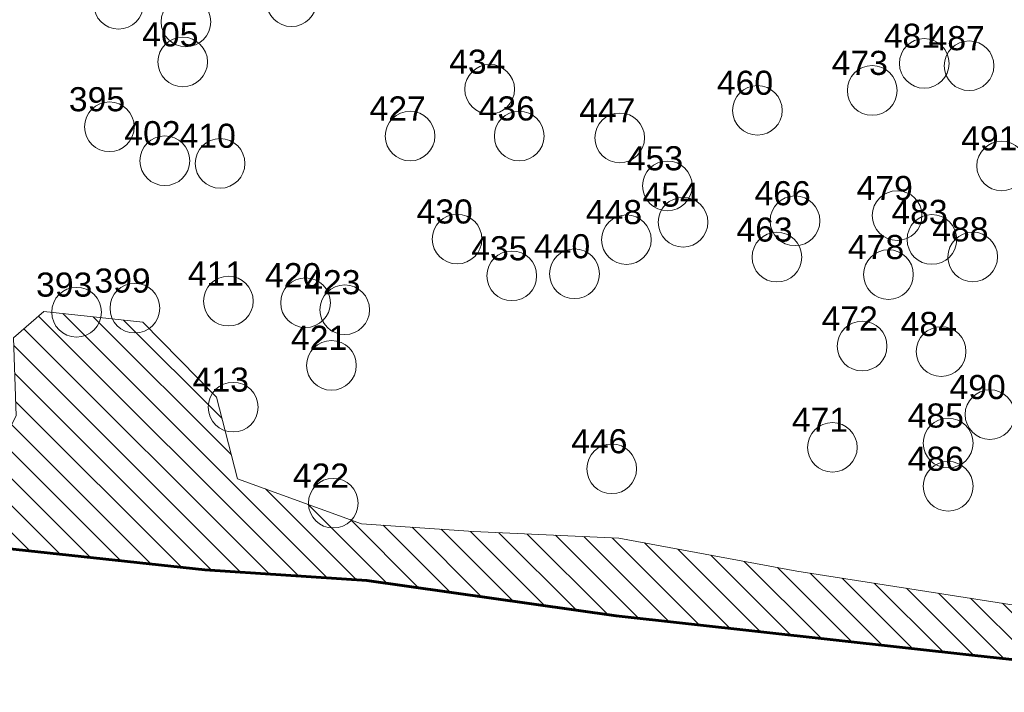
# Model space of a CAD drawing. Header units: metres. Extents: x 179483 to 180084, y 582739 to 582904.
# Tile 159 of 205: x 179863 to 179912, y 582739 to 582773. Entities that reach past the tile are written whole.
import ezdxf

# ---------------------------------------------------------------- set-up
doc = ezdxf.new("R2010")
doc.units = ezdxf.units.M
doc.layers.get('0').update_dxf_attribs({"linetype": 'CONTINUOUS', "lineweight": 9})
for name, color, linetype, lineweight in [('TA - OPSPORINGSGEBIED', 5, 'CONTINUOUS', 60), ('TA - VERDACHT_OBJECT', 1, 'CONTINUOUS', 18), ('TA - VERSTOORD_GEBIED', 30, 'CONTINUOUS', 18), ('TA - VRIJGEGEVEN TOT 4M-MV', 3, 'CONTINUOUS', 18)]:
    doc.layers.add(name, color=color, linetype=linetype, lineweight=lineweight)
doc.styles.get("Standard").update_dxf_attribs({"font": 'arial.ttf'})

# ---------------------------------------------------------------- blocks, each defined once
blk = doc.blocks.new('Object')
at = {"lineweight": 20}
blk.add_circle((0, 0), 1.236, dxfattribs=at)
at = {"color": 7}
blk.add_attdef('1', (-2.48, 0.774), '', height=1.2, dxfattribs=at)

msp = doc.modelspace()

# ---------------------------------------------------------------- hatches: boundary and pattern name
at = {"layer": 'TA - VERSTOORD_GEBIED'}
h = msp.add_hatch(dxfattribs=at)
h.set_pattern_fill('ANSI31', color=256, scale=0.3, angle=90, style=0)
h.paths.add_polyline_path([(179934.273, 582741.118), (179936.634, 582744.004), (179937.841, 582745.231), (179938.598, 582745.906), (179947.521, 582755.021), (179948.117, 582755.679), (179952.246, 582759.878), (179953.414, 582761.338), (179954.705, 582762.952), (179955.607, 582763.948), (179955.657, 582764.142), (179954.608, 582764.929), (179954.411, 582766.372), (179955.537, 582767.904), (179957.691, 582770.833), (179957.963, 582771.203), (179962.245, 582774.662), (179962.348, 582775.135), (179962.596, 582776.273), (179961.894, 582776.728), (179960.778, 582777.203), (179959.332, 582778.587), (179957.432, 582779.95), (179957.417, 582779.933), (179957.122, 582779.599), (179956.193, 582778.05), (179955.015, 582774.993), (179953.446, 582771.481), (179954.576, 582770.589), (179947.851, 582763.289), (179937.225, 582752.138), (179929.353, 582743.873), (179926.533, 582742.299), (179912.823, 582743.545), (179901.475, 582745.316), (179892.62, 582746.956), (179885.404, 582747.284), (179879.828, 582747.677), (179873.662, 582749.908), (179872.613, 582753.975), (179868.939, 582757.714), (179864.02, 582758.238), (179862.511, 582756.926), (179862.642, 582753.056), (179861.396, 582750.629), (179848.802, 582752.203), (179840.668, 582753.187), (179836.601, 582754.893), (179833.255, 582755.811), (179828.926, 582754.565), (179826.368, 582753.843), (179821.645, 582753.384), (179805.115, 582755.155), (179791.668, 582755.942), (179791.93, 582753.45), (179792.149, 582753.211), (179823.319, 582750.458), (179827.371, 582750.072), (179839.253, 582748.908), (179872.022, 582745.382), (179880.091, 582744.857), (179892.488, 582743.086), (179910.33, 582741.118), (179927.254, 582739.281), (179929.085, 582739.76), (179931.035, 582740.208), (179931.233, 582740.322)])

# ---------------------------------------------------------------- linework, layer by layer
at = {"layer": 'TA - OPSPORINGSGEBIED', "linetype": 'ByBlock'}
msp.add_lwpolyline([(179927.254, 582739.281), (179910.33, 582741.118), (179892.488, 582743.086), (179880.091, 582744.857), (179872.022, 582745.382), (179839.253, 582748.908), (179827.371, 582750.072), (179823.319, 582750.458), (179792.149, 582753.211), (179787.18, 582755.119), (179746.815, 582759.279), (179689.127, 582765.465)], dxfattribs=at)
at = {"layer": 'TA - VERSTOORD_GEBIED', "linetype": 'ByBlock'}
for points in [[(179862.511, 582756.926), (179864.02, 582758.238), (179868.939, 582757.714), (179872.613, 582753.975), (179873.662, 582749.908), (179879.828, 582747.677), (179885.404, 582747.284), (179892.62, 582746.956), (179901.475, 582745.316), (179912.823, 582743.545)], [(179912.823, 582743.545), (179901.475, 582745.316), (179892.62, 582746.956), (179885.404, 582747.284), (179879.828, 582747.677), (179873.662, 582749.908), (179872.613, 582753.975), (179868.939, 582757.714), (179864.02, 582758.238), (179862.511, 582756.926)], [(179912.823, 582743.545), (179901.475, 582745.316), (179892.62, 582746.956), (179885.404, 582747.284), (179879.828, 582747.677), (179873.662, 582749.908), (179872.613, 582753.975), (179868.939, 582757.714), (179864.02, 582758.238), (179862.511, 582756.926)], [(179927.254, 582739.281), (179910.33, 582741.118), (179892.488, 582743.086), (179880.091, 582744.857), (179872.022, 582745.382), (179839.253, 582748.908)], [(179839.253, 582748.908), (179872.022, 582745.382), (179880.091, 582744.857), (179892.488, 582743.086), (179910.33, 582741.118), (179927.254, 582739.281)], [(179839.253, 582748.908), (179872.022, 582745.382), (179880.091, 582744.857), (179892.488, 582743.086), (179910.33, 582741.118), (179927.254, 582739.281)]]:
    msp.add_lwpolyline(points, dxfattribs=at)
at = {"layer": 'TA - VRIJGEGEVEN TOT 4M-MV'}
msp.add_lwpolyline([(179787.18, 582755.119), (179792.149, 582753.211), (179791.93, 582753.45), (179791.668, 582755.942), (179805.115, 582755.155), (179821.645, 582753.384), (179826.368, 582753.843), (179828.926, 582754.565), (179833.255, 582755.811), (179836.601, 582754.893), (179840.668, 582753.187), (179848.802, 582752.203), (179861.396, 582750.629), (179862.642, 582753.056), (179862.511, 582756.926), (179864.02, 582758.238), (179868.939, 582757.714), (179872.613, 582753.975), (179873.662, 582749.908), (179879.828, 582747.677), (179885.404, 582747.284), (179892.62, 582746.956), (179901.475, 582745.316), (179912.823, 582743.545)], dxfattribs=at)

# ---------------------------------------------------------------- block references
at = {"layer": 'TA - VERDACHT_OBJECT', "linetype": 'ByBlock'}
for p, values in [((179867.74, 582773.54), {'1': ' 398'}), ((179876.34, 582773.67), {'1': ' 418'}), ((179871.09, 582772.66), {'1': ' 406'}), ((179870.93, 582770.67), {'1': ' 405'}), ((179907.82, 582770.6), {'1': ' 481'}), ((179910.05, 582770.48), {'1': ' 487'}), ((179886.2, 582769.31), {'1': ' 434'}), ((179905.23, 582769.25), {'1': ' 473'}), ((179899.52, 582768.26), {'1': ' 460'}), ((179867.28, 582767.44), {'1': ' 395'}), ((179882.24, 582766.98), {'1': ' 427'}), ((179887.67, 582766.98), {'1': ' 436'}), ((179892.67, 582766.89), {'1': ' 447'}), ((179870.04, 582765.75), {'1': ' 402'}), ((179872.79, 582765.62), {'1': ' 410'}), ((179911.67, 582765.49), {'1': ' 491'}), ((179895.04, 582764.5), {'1': ' 453'}), ((179906.47, 582763.02), {'1': ' 479'}), ((179895.82, 582762.69), {'1': ' 454'}), ((179901.39, 582762.76), {'1': ' 466'}), ((179884.58, 582761.85), {'1': ' 430'}), ((179893, 582761.82), {'1': ' 448'}), ((179908.2, 582761.83), {'1': ' 483'}), ((179900.49, 582760.95), {'1': ' 463'}), ((179910.23, 582760.96), {'1': ' 488'}), ((179890.42, 582760.12), {'1': ' 440'}), ((179906.04, 582760.08), {'1': ' 478'}), ((179887.3, 582760.02), {'1': ' 435'}), ((179873.2, 582758.76), {'1': ' 411'}), ((179877.04, 582758.68), {'1': ' 420'}), ((179865.65, 582758.21), {'1': ' 393'}), ((179868.55, 582758.41), {'1': ' 399'}), ((179878.99, 582758.33), {'1': ' 423'}), ((179904.73, 582756.52), {'1': ' 472'}), ((179908.66, 582756.25), {'1': ' 484'}), ((179878.33, 582755.56), {'1': ' 421'}), ((179873.44, 582753.48), {'1': ' 413'}), ((179911.09, 582753.11), {'1': ' 490'}), ((179903.25, 582751.48), {'1': ' 471'}), ((179909.01, 582751.69), {'1': ' 485'}), ((179892.27, 582750.41), {'1': ' 446'}), ((179909.01, 582749.54), {'1': ' 486'}), ((179878.42, 582748.7), {'1': ' 422'})]:
    msp.add_blockref('Object', p, dxfattribs=at).add_auto_attribs(values)

doc.saveas('drawing.dxf')
